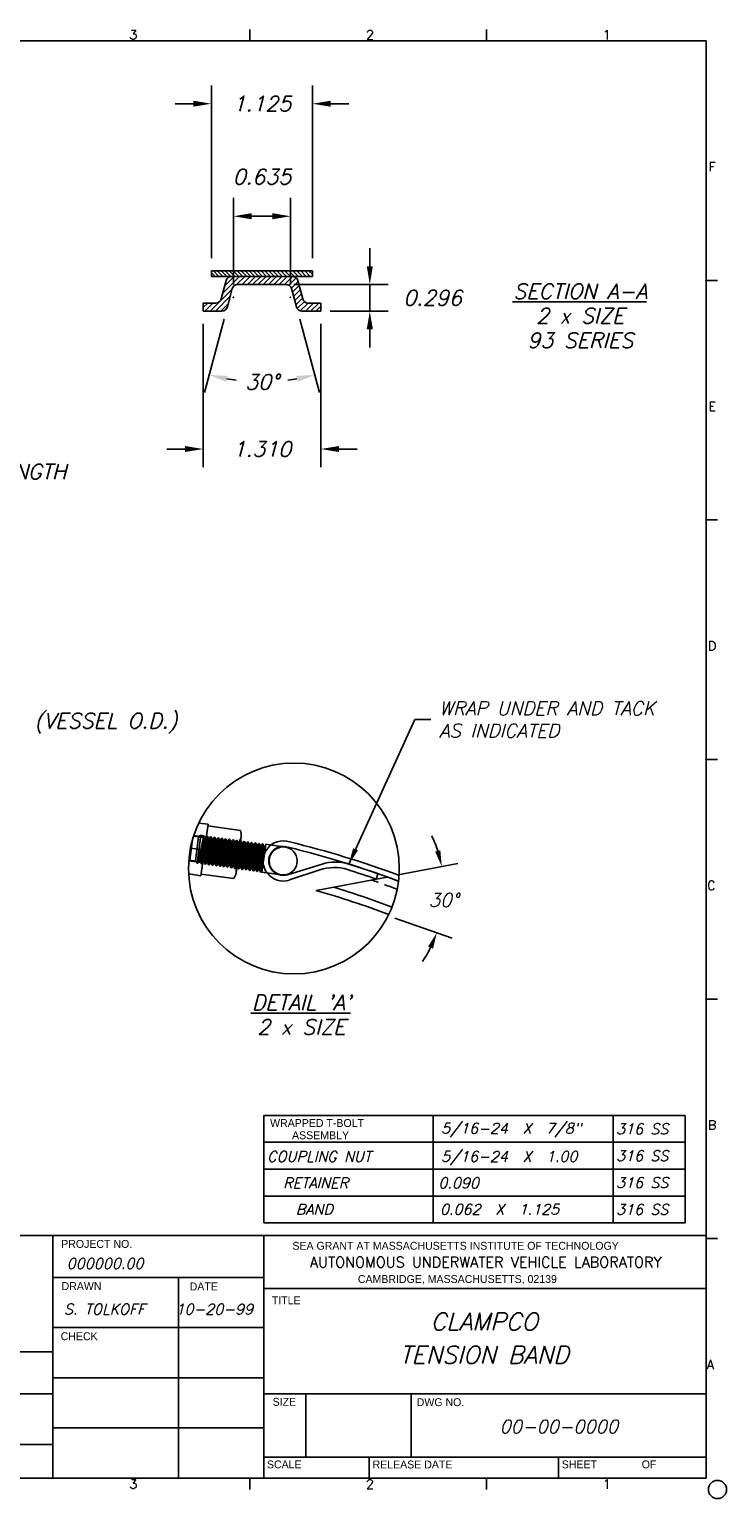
# Model space of a CAD drawing. Extents: x -18 to 24.3, y 5.1 to 38.
# Tile 6 of 6: x 8.7 to 24.3, y 5.1 to 37.8. Entities that reach past the tile are written whole.
import ezdxf
from ezdxf.enums import TextEntityAlignment as Align

# ---------------------------------------------------------------- set-up
doc = ezdxf.new("R2010")
doc.units = 0
doc.header["$LTSCALE"] = 0.6
doc.header["$MEASUREMENT"] = 0
doc.linetypes.add('CENTER', pattern=[2, 1.25, -0.25, 0.25, -0.25])
doc.linetypes.add('HIDDEN', pattern=[0.375, 0.25, -0.125])
doc.layers.get('0').update_dxf_attribs({"linetype": 'CONTINUOUS'})
doc.layers.get('DEFPOINTS').update_dxf_attribs({"linetype": 'CONTINUOUS'})
for name, color, linetype in [('CLAMPCO', 5, 'CONTINUOUS'), ('DIMEN', 1, 'CONTINUOUS'), ('HARDWARE', 4, 'CONTINUOUS'), ('HARWARE_T', 1, 'CONTINUOUS'), ('TTLBOX', 111, 'CONTINUOUS')]:
    doc.layers.add(name, color=color, linetype=linetype)
doc.styles.add('ENGR', font='Romans', dxfattribs={"oblique": 15})
doc.styles.add('ROMAND', font='Romand', dxfattribs={"height": 0.1})
doc.dimstyles.get("Standard").update_dxf_attribs({"dimtxt": 0.18, "dimasz": 0.18, "dimexe": 0.18, "dimexo": 0.0625, "dimgap": 0.09, "dimtad": 0, "dimtih": 1, "dimtoh": 1, "dimdec": 4, "dimzin": 0, "dimtxsty": 'STANDARD', "dimcen": 0.09, "dimazin": 3, "dimtfac": 1, "dimtdec": 4, "dimtofl": 0, "dimtmove": 0, "dimatfit": 3, "dimtolj": 1, "dimtzin": 0})

# ---------------------------------------------------------------- blocks, each defined once
blk = doc.blocks.new('ABORDDJ')
at = {"layer": 'TTLBOX'}
for p, q in [((-2.5, 7.875), (-2.5, 7.9375)), ((-1.2031, 7.875), (-1.2031, 7.9375)), ((0, 7.875), (-10.1875, 7.875)), ((0, 0), (0, 7.875)), ((0, 6.5625), (0.0625, 6.5625)), ((0, 5.25), (0.0625, 5.25)), ((0, 3.9375), (0.0625, 3.9375)), ((0, 2.625), (0.0625, 2.625)), ((0, 1.3125), (0.0625, 1.3125)), ((-10.1875, 0), (0, 0)), ((-2.5, 0), (-2.5, -0.0625)), ((-1.2031, 0), (-1.2031, -0.0625))]:
    blk.add_line(p, q, dxfattribs=at)
blk.add_circle((0.0625, -0.0625), 0.05, dxfattribs=at)
for p in [(-2.5, 7.875), (-1.2031, 7.875), (0, 6.5625), (0, 5.25), (0, 5.25), (0, 3.9375), (0, 3.9375), (0, 2.625), (0, 2.625)]:
    blk.add_point(p, dxfattribs=at)
at = {"layer": 'TTLBOX', "style": 'ROMAND'}
for s, p in [('3', (-3.1383, 7.8831)), ('2', (-1.8415, 7.8831)), ('1', (-0.5446, 7.8831)), ('F', (0.0334, 7.1599)), ('E', (0.0334, 5.8474)), ('D', (0.0334, 4.5349)), ('C', (0.0287, 3.2224)), ('B', (0.0334, 1.9099)), ('A', (0.0239, 0.5974)), ('3', (-3.1383, -0.0581)), ('2', (-1.8415, -0.0581)), ('1', (-0.5446, -0.0581))]:
    blk.add_text(s, height=0.05, dxfattribs=at).set_placement(p, align=Align.CENTER)
blk = doc.blocks.new('*D15')
at = {"color": 0, "linetype": 'BYBLOCK'}
for p, q in [((14.519, 28.618), (14.519, 30.54)), ((15.644, 28.618), (15.644, 30.54)), ((14.317, 30.337), (14.114, 30.337)), ((15.847, 30.337), (16.049, 30.337))]:
    blk.add_line(p, q, dxfattribs=at)
for points in [[(14.317, 30.371), (14.317, 30.304), (14.519, 30.337)], [(15.847, 30.371), (15.847, 30.304), (15.644, 30.337)]]:
    blk.add_solid(points, dxfattribs=at)
at = {"layer": 'DEFPOINTS', "color": 0, "linetype": 'BYBLOCK'}
for p in [(15.644, 30.337), (14.519, 28.478), (15.644, 28.478)]:
    blk.add_point(p, dxfattribs=at)
at = {"color": 0, "linetype": 'BYBLOCK', "insert": (15.082, 30.337), "char_height": 0.1688, "attachment_point": 5, "style": 'ENGR'}
blk.add_mtext('\\A1;1.125', dxfattribs=at)
blk = doc.blocks.new('*D16')
at = {"color": 0, "linetype": 'BYBLOCK'}
for p, q in [((14.427, 27.889), (14.427, 26.292)), ((15.737, 27.889), (15.737, 26.292)), ((14.224, 26.494), (14.022, 26.494)), ((15.939, 26.494), (16.142, 26.494))]:
    blk.add_line(p, q, dxfattribs=at)
for points in [[(14.224, 26.528), (14.224, 26.461), (14.427, 26.494)], [(15.939, 26.528), (15.939, 26.461), (15.737, 26.494)]]:
    blk.add_solid(points, dxfattribs=at)
at = {"layer": 'DEFPOINTS', "color": 0, "linetype": 'BYBLOCK'}
for p in [(14.427, 28.029), (15.737, 28.029), (15.737, 26.494)]:
    blk.add_point(p, dxfattribs=at)
at = {"color": 0, "linetype": 'BYBLOCK', "insert": (15.082, 26.494), "char_height": 0.1688, "attachment_point": 5, "style": 'ENGR'}
blk.add_mtext('\\A1;1.310', dxfattribs=at)
blk = doc.blocks.new('*D17')
at = {"color": 0, "linetype": 'BYBLOCK'}
for p, q in [((14.764, 28.324), (14.764, 29.288)), ((15.399, 28.324), (15.399, 29.288)), ((14.967, 29.085), (15.197, 29.085))]:
    blk.add_line(p, q, dxfattribs=at)
for points in [[(14.967, 29.119), (14.967, 29.051), (14.764, 29.085)], [(15.197, 29.119), (15.197, 29.051), (15.399, 29.085)]]:
    blk.add_solid(points, dxfattribs=at)
at = {"layer": 'DEFPOINTS', "color": 0, "linetype": 'BYBLOCK'}
for p in [(15.399, 29.085), (14.764, 28.183), (15.399, 28.183)]:
    blk.add_point(p, dxfattribs=at)
at = {"color": 0, "linetype": 'BYBLOCK', "insert": (15.082, 29.524), "char_height": 0.1688, "attachment_point": 5, "style": 'ENGR'}
blk.add_mtext('\\A1;0.635', dxfattribs=at)
blk = doc.blocks.new('*D18')
at = {"color": 0, "linetype": 'BYBLOCK'}
for p, q in [((16.282, 28.528), (16.282, 28.73)), ((15.438, 28.325), (16.485, 28.325)), ((16.282, 28.325), (16.282, 28.029)), ((15.839, 28.029), (16.485, 28.029)), ((16.282, 27.827), (16.282, 27.624))]:
    blk.add_line(p, q, dxfattribs=at)
for points in [[(16.248, 28.528), (16.316, 28.528), (16.282, 28.325)], [(16.248, 27.827), (16.316, 27.827), (16.282, 28.029)]]:
    blk.add_solid(points, dxfattribs=at)
at = {"layer": 'DEFPOINTS', "color": 0, "linetype": 'BYBLOCK'}
for p in [(15.297, 28.325), (15.699, 28.029), (16.282, 28.029)]:
    blk.add_point(p, dxfattribs=at)
at = {"color": 0, "linetype": 'BYBLOCK', "insert": (16.981, 28.177), "char_height": 0.1688, "attachment_point": 5, "style": 'ENGR'}
blk.add_mtext('\\A1;0.296', dxfattribs=at)
blk = doc.blocks.new('*D19')
at = {"color": 0, "linetype": 'BYBLOCK'}
for p, q in [((14.661, 27.94), (14.442, 27.123)), ((15.502, 27.94), (15.721, 27.123))]:
    blk.add_line(p, q, dxfattribs=at)
for start, end in [(260.1154, 262.6998), (277.3002, 279.8846)]:
    blk.add_arc((15.082, 29.51), 2.269, start, end, dxfattribs=at)
for points in [[(14.685, 27.242), (14.699, 27.308), (14.494, 27.319)], [(15.464, 27.308), (15.478, 27.242), (15.669, 27.319)]]:
    blk.add_solid(points, dxfattribs=at)
at = {"layer": 'DEFPOINTS', "color": 0, "linetype": 'BYBLOCK'}
for p in [(14.752, 28.279), (15.412, 28.279), (14.697, 28.076), (15.466, 28.076), (14.884, 27.25)]:
    blk.add_point(p, dxfattribs=at)
at = {"color": 0, "linetype": 'BYBLOCK', "insert": (15.082, 27.241), "char_height": 0.1688, "attachment_point": 5, "style": 'ENGR'}
blk.add_mtext('\\A1;30°', dxfattribs=at)
blk = doc.blocks.new('*D22')
at = {"color": 0, "linetype": 'BYBLOCK'}
for p, q in [((19.795, 19.684), (20.458, 19.809)), ((19.759, 19.203), (20.396, 18.981))]:
    blk.add_line(p, q, dxfattribs=at)
for start, end in [(17.9861, 25.2281), (326.2602, 333.5022)]:
    blk.add_arc((18.881, 19.51), 1.425, start, end, dxfattribs=at)
for points in [[(20.265, 19.958), (20.207, 19.943), (20.281, 19.776)], [(20.128, 18.886), (20.184, 18.863), (20.226, 19.04)]]:
    blk.add_solid(points, dxfattribs=at)
at = {"layer": 'DEFPOINTS', "color": 0, "linetype": 'BYBLOCK'}
for p in [(19.672, 19.66), (18.881, 19.51), (18.881, 19.51), (19.641, 19.244), (20.287, 19.281)]:
    blk.add_point(p, dxfattribs=at)
at = {"color": 0, "linetype": 'BYBLOCK', "insert": (20.302, 19.404), "char_height": 0.15, "attachment_point": 5, "style": 'ENGR'}
blk.add_mtext('\\A1;30°', dxfattribs=at)
blk = doc.blocks.new('CLAMP_JUNK')
at = {"layer": 'CLAMPCO'}
h = blk.add_hatch(dxfattribs=at)
h.set_pattern_fill('ANSI31', color=256, scale=0.333, style=0)
h.set_pattern_definition([(45, (-16.813227, -27.01083), (-0.02943332, 0.02943332), [])])
h.paths.add_polyline_path([(-1.393, 1.4045), (-2.0702, 1.4045, 0.3394543), (-2.1306, 1.3582), (-2.1851, 1.1549, -0.3394543), (-2.2454, 1.1085), (-2.3866, 1.1085), (-2.3866, 1.0185), (-2.1764, 1.0185, 0.3394543), (-2.116, 1.0649), (-2.0615, 1.2682, -0.3394543), (-2.0012, 1.3145), (-1.4621, 1.3145, -0.3394543), (-1.4017, 1.2682), (-1.3472, 1.0649, 0.3394543), (-1.2868, 1.0185), (-1.0766, 1.0185), (-1.0766, 1.1085), (-1.2178, 1.1085, -0.3394543), (-1.2782, 1.1549), (-1.3326, 1.3582, 0.3394543)])
h = blk.add_hatch(dxfattribs=at)
h.set_pattern_fill('ANSI31', color=256, scale=0.25, angle=90, style=0)
h.set_pattern_definition([(135, (-16.813227, -27.01083), (-0.022097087, -0.022097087), [])])
h.paths.add_polyline_path([(-1.1691, 1.467), (-2.2941, 1.467), (-2.2941, 1.4045), (-1.1691, 1.4045)])
for p, q in [((-1.1691, 1.467), (-2.2941, 1.467)), ((-2.2941, 1.467), (-2.2941, 1.4045)), ((-1.1691, 1.4045), (-2.2941, 1.4045)), ((-2.1306, 1.3582), (-2.1851, 1.1549)), ((-1.4621, 1.3145), (-2.0012, 1.3145)), ((-1.3326, 1.3582), (-1.2782, 1.1549)), ((-1.1691, 1.467), (-1.1691, 1.4045)), ((-2.0615, 1.2682), (-2.116, 1.0649)), ((-1.4017, 1.2682), (-1.3472, 1.0649)), ((-2.2454, 1.1085), (-2.3866, 1.1085)), ((-2.3866, 1.1085), (-2.3866, 1.0185)), ((-2.1764, 1.0185), (-2.3866, 1.0185)), ((-1.0766, 1.0185), (-1.2868, 1.0185)), ((-1.0766, 1.1085), (-1.2178, 1.1085)), ((-1.0766, 1.1085), (-1.0766, 1.0185))]:
    blk.add_line(p, q, dxfattribs=at)
for centre, start, end in [((-2.0702, 1.342), 90, 165), ((-2.0012, 1.252), 90, 165), ((-1.4621, 1.252), 15, 90), ((-1.393, 1.342), 15, 90), ((-2.2454, 1.171), 270, 345), ((-1.2178, 1.171), 195, 270), ((-2.1764, 1.081), 270, 345), ((-1.2868, 1.081), 195, 270)]:
    blk.add_arc(centre, 0.0625, start, end, dxfattribs=at)
at = {"layer": 'DIMEN'}
for p in [(-2.0491, 1.1722), (-1.4141, 1.1722)]:
    blk.add_point(p, dxfattribs=at)
for base, p1, p2, picture, middle in [((-1.1691, 3.3267), (-2.2941, 1.467), (-1.1691, 1.467), '*D15', (-1.7316, 3.3267)), ((-1.4141, 2.0743), (-2.0491, 1.1722), (-1.4141, 1.1722), '*D17', (-1.7316, 2.5131)), ((-1.0766, -0.5164), (-2.3866, 1.0185), (-1.0766, 1.0185), '*D16', (-1.7316, -0.5164))]:
    dim = blk.add_linear_dim(base=base, p1=p1, p2=p2, dimstyle='STANDARD', override={"dimscale": 1.125, "dimtxt": 0.15, "dimexo": 0.125, "dimdec": 3, "dimtxsty": 'ENGR'}, dxfattribs=at)
    dim.commit()
    dim.dimension.update_dxf_attribs({"geometry": picture, "text_midpoint": middle, "insert": (-16.8132, -27.0108)})
dim = blk.add_linear_dim(base=(-0.5311, 1.0185), p1=(-1.5161, 1.3145), p2=(-1.1147, 1.0185), angle=90, dimstyle='STANDARD', override={"dimscale": 1.125, "dimtxt": 0.15, "dimexo": 0.125, "dimdec": 3, "dimtxsty": 'ENGR'}, dxfattribs=at)
dim.commit()
dim.dimension.update_dxf_attribs({"geometry": '*D18', "text_midpoint": (0.1678, 1.1665), "insert": (-16.8132, -27.0108)})
dim = blk.add_angular_dim_2l(base=(-1.92936, 0.23922), line1=((-2.06152, 1.26821), (-2.11601, 1.06486)), line2=((-1.4017, 1.26821), (-1.34721, 1.06486)), dimstyle='STANDARD', override={"dimscale": 1.125, "dimtxt": 0.15, "dimexo": 0.125, "dimdec": 0, "dimtxsty": 'ENGR', "dimtdec": 0}, dxfattribs=at)
dim.commit()
dim.dimension.update_dxf_attribs({"geometry": '*D19', "text_midpoint": (-1.73161, 0.23059), "insert": (-16.81323, -27.01083)})
blk = doc.blocks.new('CLAM_JUNK')
at = {"layer": 'CLAMPCO'}
for p, q in [((-2.063, 2.151), (-1.678, 2.27)), ((-2.039, 2.093), (-1.704, 2.206)), ((-0.954, 2.126), (-1.745, 1.976)), ((-1.055, 2.162), (-1.076, 2.103))]:
    blk.add_line(p, q, dxfattribs=at)
for centre, radius, start, end in [((-2.11, 2.305), 0.224, 71.1063, 288.5971), ((-2.11, 2.305), 0.161, 70.1523, 287.2441), ((-4.497, -7.691), 10.438, 76.669, 76.6863), ((-4.497, -7.691), 10.438, 69.4071, 76.4711), ((-4.497, -7.691), 10.5, 69.5001, 76.4538), ((-1.53, 1.793), 0.5, 72.625, 107.2441), ((-1.544, 1.732), 0.5, 72.5994, 108.5971), ((-4.497, -7.691), 10.375, 70.7442, 72.5994), ((-4.497, -7.691), 10.438, 69.4071, 72.625), ((-4.497, -7.691), 10.052, 69.2465, 74.1114), ((-4.497, -7.691), 10.142, 69.2202, 73.1147)]:
    blk.add_arc(centre, radius, start, end, dxfattribs=at)
at = {"layer": 'CLAMPCO', "linetype": 'HIDDEN'}
blk.add_arc((-4.497, -7.691), 10.348, 69.3064, 71.009, dxfattribs=at)
at = {"layer": 'DIMEN'}
blk.add_circle((-1.991, 2.221), 1.173, dxfattribs=at)
at = {"layer": 'HARDWARE'}
for p, q in [((-2.947, 2.713), (-3.049, 2.727)), ((-2.947, 2.713), (-3.027, 2.141)), ((-2.605, 2.51), (-3.107, 2.58)), ((-2.967, 2.57), (-3.104, 2.589)), ((-2.577, 2.575), (-2.634, 2.173)), ((-2.643, 2.242), (-3.16, 2.315)), ((-3.007, 2.284), (-3.16, 2.306)), ((-3.027, 2.141), (-3.162, 2.16))]:
    blk.add_line(p, q, dxfattribs=at)
for points in [[(-2.949, 2.695), (-2.587, 2.644)], [(-2.662, 2.108), (-3.024, 2.159)]]:
    blk.add_lwpolyline(points, dxfattribs=at)
for centre, radius, start, end in [((-2.708, 2.593), 0.131, 321.0539, 23.0137), ((-3.098, 2.443), 0.498, 336.2555, 7.812), ((-2.764, 2.191), 0.131, 321.0539, 23.0137)]:
    blk.add_arc(centre, radius, start, end, dxfattribs=at)
at = {"layer": 'HARWARE_T'}
for p, q in [((-3.118, 2.543), (-3.15, 2.315)), ((-3.051, 2.572), (-3.088, 2.307)), ((-3.026, 2.591), (-3.069, 2.281)), ((-2.995, 2.586), (-3.059, 2.28)), ((-3.026, 2.591), (-3.051, 2.572)), ((-3.043, 2.3), (-2.985, 2.562)), ((-2.975, 2.561), (-3.032, 2.299)), ((-3.015, 2.589), (-3.026, 2.591)), ((-2.959, 2.581), (-3.023, 2.275)), ((-3.017, 2.274), (-2.954, 2.581)), ((-2.995, 2.586), (-3.015, 2.589)), ((-3.001, 2.295), (-2.944, 2.557)), ((-2.985, 2.562), (-2.995, 2.586)), ((-2.933, 2.555), (-2.991, 2.293)), ((-2.985, 2.562), (-2.975, 2.561)), ((-2.917, 2.576), (-2.981, 2.269)), ((-2.976, 2.268), (-2.912, 2.575)), ((-2.975, 2.561), (-2.959, 2.581)), ((-2.96, 2.289), (-2.903, 2.551)), ((-2.959, 2.581), (-2.954, 2.581)), ((-2.944, 2.557), (-2.954, 2.581)), ((-2.892, 2.549), (-2.95, 2.287)), ((-2.944, 2.557), (-2.933, 2.555)), ((-2.876, 2.57), (-2.94, 2.263)), ((-2.935, 2.263), (-2.871, 2.569)), ((-2.933, 2.555), (-2.917, 2.576)), ((-2.919, 2.283), (-2.861, 2.545)), ((-2.917, 2.576), (-2.912, 2.575)), ((-2.903, 2.551), (-2.912, 2.575)), ((-2.851, 2.544), (-2.909, 2.282)), ((-2.903, 2.551), (-2.892, 2.549)), ((-2.835, 2.564), (-2.899, 2.257)), ((-2.894, 2.257), (-2.83, 2.563)), ((-2.892, 2.549), (-2.876, 2.57)), ((-2.878, 2.277), (-2.82, 2.539)), ((-2.876, 2.57), (-2.871, 2.569)), ((-2.861, 2.545), (-2.871, 2.569)), ((-2.81, 2.538), (-2.867, 2.276)), ((-2.861, 2.545), (-2.851, 2.544)), ((-2.794, 2.558), (-2.858, 2.252)), ((-2.852, 2.251), (-2.788, 2.558)), ((-2.851, 2.544), (-2.835, 2.564)), ((-2.836, 2.272), (-2.779, 2.533)), ((-2.835, 2.564), (-2.83, 2.563)), ((-2.82, 2.539), (-2.83, 2.563)), ((-2.768, 2.532), (-2.826, 2.27)), ((-2.82, 2.539), (-2.81, 2.538)), ((-2.752, 2.553), (-2.816, 2.246)), ((-2.811, 2.245), (-2.747, 2.552)), ((-2.81, 2.538), (-2.794, 2.558)), ((-2.795, 2.266), (-2.737, 2.528)), ((-2.794, 2.558), (-2.788, 2.558)), ((-2.779, 2.533), (-2.788, 2.558)), ((-2.727, 2.526), (-2.785, 2.264)), ((-2.779, 2.533), (-2.768, 2.532)), ((-2.711, 2.547), (-2.775, 2.24)), ((-2.77, 2.239), (-2.706, 2.546)), ((-2.768, 2.532), (-2.752, 2.553)), ((-2.754, 2.26), (-2.696, 2.522)), ((-2.752, 2.553), (-2.747, 2.552)), ((-2.737, 2.528), (-2.747, 2.552)), ((-2.686, 2.52), (-2.744, 2.259)), ((-2.737, 2.528), (-2.727, 2.526)), ((-2.67, 2.541), (-2.734, 2.234)), ((-2.729, 2.234), (-2.665, 2.54)), ((-2.727, 2.526), (-2.711, 2.547)), ((-2.713, 2.254), (-2.655, 2.516)), ((-2.711, 2.547), (-2.706, 2.546)), ((-2.696, 2.522), (-2.706, 2.546)), ((-2.645, 2.515), (-2.702, 2.253)), ((-2.696, 2.522), (-2.686, 2.52)), ((-2.629, 2.535), (-2.692, 2.229)), ((-2.687, 2.228), (-2.623, 2.534)), ((-2.686, 2.52), (-2.67, 2.541)), ((-2.671, 2.248), (-2.614, 2.51)), ((-2.67, 2.541), (-2.665, 2.54)), ((-2.655, 2.516), (-2.665, 2.54)), ((-2.603, 2.509), (-2.661, 2.247)), ((-2.655, 2.516), (-2.645, 2.515)), ((-2.587, 2.529), (-2.651, 2.223)), ((-2.646, 2.222), (-2.582, 2.529)), ((-2.645, 2.515), (-2.629, 2.535)), ((-2.63, 2.243), (-2.572, 2.505)), ((-2.629, 2.535), (-2.623, 2.534)), ((-2.614, 2.51), (-2.623, 2.534)), ((-2.562, 2.503), (-2.62, 2.241)), ((-2.614, 2.51), (-2.603, 2.509)), ((-2.546, 2.524), (-2.61, 2.217)), ((-2.605, 2.216), (-2.541, 2.523)), ((-2.603, 2.509), (-2.587, 2.529)), ((-2.589, 2.237), (-2.531, 2.499)), ((-2.587, 2.529), (-2.582, 2.529)), ((-2.572, 2.505), (-2.582, 2.529)), ((-2.521, 2.497), (-2.578, 2.235)), ((-2.572, 2.505), (-2.562, 2.503)), ((-2.505, 2.518), (-2.569, 2.211)), ((-2.564, 2.211), (-2.5, 2.517)), ((-2.562, 2.503), (-2.546, 2.524)), ((-2.548, 2.231), (-2.49, 2.493)), ((-2.546, 2.524), (-2.541, 2.523)), ((-2.531, 2.499), (-2.541, 2.523)), ((-2.48, 2.492), (-2.537, 2.23)), ((-2.531, 2.499), (-2.521, 2.497)), ((-2.463, 2.512), (-2.527, 2.206)), ((-2.522, 2.205), (-2.458, 2.511)), ((-2.521, 2.497), (-2.505, 2.518)), ((-2.506, 2.225), (-2.449, 2.487)), ((-2.505, 2.518), (-2.5, 2.517)), ((-2.49, 2.493), (-2.5, 2.517)), ((-2.438, 2.486), (-2.496, 2.224)), ((-2.49, 2.493), (-2.48, 2.492)), ((-2.422, 2.506), (-2.486, 2.2)), ((-2.481, 2.199), (-2.417, 2.506)), ((-2.48, 2.492), (-2.463, 2.512)), ((-2.465, 2.22), (-2.407, 2.481)), ((-2.463, 2.512), (-2.458, 2.511)), ((-2.449, 2.487), (-2.458, 2.511)), ((-2.397, 2.48), (-2.455, 2.218)), ((-2.449, 2.487), (-2.438, 2.486)), ((-2.381, 2.501), (-2.445, 2.194)), ((-2.44, 2.193), (-2.376, 2.5)), ((-2.438, 2.486), (-2.422, 2.506)), ((-2.424, 2.214), (-2.366, 2.476)), ((-2.422, 2.506), (-2.417, 2.506)), ((-2.407, 2.481), (-2.417, 2.506)), ((-2.356, 2.474), (-2.413, 2.212)), ((-2.407, 2.481), (-2.397, 2.48)), ((-2.34, 2.495), (-2.404, 2.188)), ((-2.399, 2.187), (-2.335, 2.494)), ((-2.397, 2.48), (-2.381, 2.501)), ((-2.382, 2.208), (-2.325, 2.47)), ((-2.381, 2.501), (-2.376, 2.5)), ((-2.366, 2.476), (-2.376, 2.5)), ((-2.314, 2.468), (-2.372, 2.207)), ((-2.366, 2.476), (-2.356, 2.474)), ((-2.356, 2.474), (-2.34, 2.495)), ((-2.349, 2.18), (-2.305, 2.49)), ((-2.34, 2.495), (-2.335, 2.494)), ((-2.325, 2.47), (-2.335, 2.494)), ((-2.325, 2.47), (-2.314, 2.468)), ((-2.314, 2.468), (-2.307, 2.478)), ((-2.305, 2.49), (-2.089, 2.46)), ((-3.16, 2.308), (-3.15, 2.315)), ((-3.069, 2.281), (-3.088, 2.307)), ((-3.043, 2.3), (-3.059, 2.28)), ((-3.032, 2.299), (-3.043, 2.3)), ((-3.032, 2.299), (-3.023, 2.275)), ((-3.001, 2.295), (-3.017, 2.274)), ((-2.991, 2.293), (-3.001, 2.295)), ((-2.991, 2.293), (-2.981, 2.269)), ((-2.32, 2.387), (-2.362, 2.182)), ((-2.357, 2.182), (-2.33, 2.31)), ((-3.059, 2.28), (-3.069, 2.281)), ((-3.017, 2.274), (-3.023, 2.275)), ((-2.976, 2.268), (-2.981, 2.269)), ((-2.96, 2.289), (-2.976, 2.268)), ((-2.95, 2.287), (-2.96, 2.289)), ((-2.95, 2.287), (-2.94, 2.263)), ((-2.935, 2.263), (-2.94, 2.263)), ((-2.919, 2.283), (-2.935, 2.263)), ((-2.909, 2.282), (-2.919, 2.283)), ((-2.909, 2.282), (-2.899, 2.257)), ((-2.894, 2.257), (-2.899, 2.257)), ((-2.878, 2.277), (-2.894, 2.257)), ((-2.867, 2.276), (-2.878, 2.277)), ((-2.867, 2.276), (-2.858, 2.252)), ((-2.852, 2.251), (-2.858, 2.252)), ((-2.836, 2.272), (-2.852, 2.251)), ((-2.826, 2.27), (-2.836, 2.272)), ((-2.826, 2.27), (-2.816, 2.246)), ((-2.811, 2.245), (-2.816, 2.246)), ((-2.795, 2.266), (-2.811, 2.245)), ((-2.785, 2.264), (-2.795, 2.266)), ((-2.785, 2.264), (-2.775, 2.24)), ((-2.77, 2.239), (-2.775, 2.24)), ((-2.754, 2.26), (-2.77, 2.239)), ((-2.744, 2.259), (-2.754, 2.26)), ((-2.744, 2.259), (-2.734, 2.234)), ((-2.729, 2.234), (-2.734, 2.234)), ((-2.713, 2.254), (-2.729, 2.234)), ((-2.702, 2.253), (-2.713, 2.254)), ((-2.702, 2.253), (-2.692, 2.229)), ((-2.687, 2.228), (-2.692, 2.229)), ((-2.671, 2.248), (-2.687, 2.228)), ((-2.661, 2.247), (-2.671, 2.248)), ((-2.661, 2.247), (-2.651, 2.223)), ((-2.646, 2.222), (-2.651, 2.223)), ((-2.63, 2.243), (-2.646, 2.222)), ((-2.62, 2.241), (-2.63, 2.243)), ((-2.62, 2.241), (-2.61, 2.217)), ((-2.605, 2.216), (-2.61, 2.217)), ((-2.589, 2.237), (-2.605, 2.216)), ((-2.578, 2.235), (-2.589, 2.237)), ((-2.578, 2.235), (-2.569, 2.211)), ((-2.564, 2.211), (-2.569, 2.211)), ((-2.548, 2.231), (-2.564, 2.211)), ((-2.537, 2.23), (-2.548, 2.231)), ((-2.537, 2.23), (-2.527, 2.206)), ((-2.522, 2.205), (-2.527, 2.206)), ((-2.506, 2.225), (-2.522, 2.205)), ((-2.496, 2.224), (-2.506, 2.225)), ((-2.496, 2.224), (-2.486, 2.2)), ((-2.481, 2.199), (-2.486, 2.2)), ((-2.465, 2.22), (-2.481, 2.199)), ((-2.455, 2.218), (-2.465, 2.22)), ((-2.455, 2.218), (-2.445, 2.194)), ((-2.44, 2.193), (-2.445, 2.194)), ((-2.424, 2.214), (-2.44, 2.193)), ((-2.413, 2.212), (-2.424, 2.214)), ((-2.413, 2.212), (-2.404, 2.188)), ((-2.399, 2.187), (-2.404, 2.188)), ((-2.382, 2.208), (-2.399, 2.187)), ((-2.372, 2.207), (-2.382, 2.208)), ((-2.372, 2.207), (-2.362, 2.182)), ((-2.357, 2.182), (-2.362, 2.182)), ((-2.347, 2.195), (-2.357, 2.182)), ((-2.349, 2.18), (-2.132, 2.15))]:
    blk.add_line(p, q, dxfattribs=at)
at = {"layer": 'HARWARE_T', "linetype": 'CENTER'}
blk.add_line((-3.141, 2.449), (-2.866, 2.411), dxfattribs=at)
at = {"layer": 'HARWARE_T'}
blk.add_circle((-2.11, 2.305), 0.156, dxfattribs=at)
at = {"layer": 'DIMEN', "insert": (-0.376, 3.879), "char_height": 0.15, "attachment_point": 4, "style": 'ENGR'}
blk.add_mtext('\\A1;WRAP UNDER AND TACK\\PAS INDICATED', dxfattribs=at)
at = {"layer": 'DIMEN'}
dim = blk.add_angular_dim_2l(base=(-0.339, 1.747), line1=((-1.7455, 1.9762), (-0.9849, 1.7105)), line2=((-0.954, 2.1264), (-1.7455, 1.9762)), dimstyle='STANDARD', override={"dimtxt": 0.15, "dimexo": 0.125, "dimdec": 0, "dimtxsty": 'ENGR', "dimcen": -0.09, "dimtdec": 0}, dxfattribs=at)
dim.commit()
dim.dimension.update_dxf_attribs({"geometry": '*D22', "text_midpoint": (-0.3244, 1.8704), "insert": (-20.6262, -17.5339)})
at = {"layer": 'DIMEN', "annotation_type": 0, "has_hookline": 1, "hookline_direction": 0, "text_width": 2.747}
blk.add_leader([(-1.38, 2.27), (-0.646, 3.879), (-0.466, 3.879)], dimstyle='STANDARD', override={"dimtxt": 0.15, "dimexo": 0.125, "dimdec": 3, "dimtxsty": 'ENGR', "dimcen": -0.09}, dxfattribs=at)

msp = doc.modelspace()

# ---------------------------------------------------------------- linework, layer by layer
at = {"layer": 'TTLBOX'}
for p, q in [((13.946, 13.662), (13.946, 11.269)), ((13.946, 13.662), (23.325, 13.662)), ((17.718, 13.662), (17.718, 11.269)), ((21.727, 13.662), (21.727, 11.269)), ((23.325, 13.662), (23.325, 11.269)), ((13.946, 13.064), (23.325, 13.064)), ((13.946, 12.466), (23.325, 12.466)), ((13.946, 11.867), (23.325, 11.867)), ((23.325, 11.269), (13.946, 11.269)), ((4.097, 10.992), (23.794, 10.992)), ((9.256, 10.992), (9.256, 5.589)), ((13.946, 10.992), (13.946, 5.589)), ((23.794, 10.992), (23.794, 5.589)), ((9.256, 10.054), (13.946, 10.054)), ((12.048, 10.054), (12.048, 5.589)), ((13.946, 9.81), (23.794, 9.81)), ((9.256, 8.938), (13.946, 8.938)), ((4.097, 8.403), (9.256, 8.403)), ((9.256, 7.822), (13.946, 7.822)), ((4.097, 7.465), (9.256, 7.465)), ((13.946, 7.465), (23.794, 7.465)), ((14.884, 7.465), (14.884, 6.058)), ((17.229, 7.465), (17.229, 6.058)), ((9.256, 6.706), (13.946, 6.706)), ((4.097, 6.34), (9.256, 6.34)), ((13.946, 6.058), (23.794, 6.058)), ((16.291, 6.058), (16.291, 5.589)), ((20.511, 6.058), (20.511, 5.589)), ((4.097, 5.589), (23.794, 5.589))]:
    msp.add_line(p, q, dxfattribs=at)

# ---------------------------------------------------------------- block references
at = {"layer": 'DIMEN', "xscale": 2, "yscale": 2, "zscale": 2}
for name, p in [('CLAMP_JUNK', (17.371, 29.528)), ('CLAM_JUNK', (18.601, 14.716))]:
    msp.add_blockref(name, p, dxfattribs=at)
at = {"layer": 'TTLBOX', "xscale": 4.0625, "yscale": 4.0625, "zscale": 4.0625}
msp.add_blockref('ABORDDJ', (23.794, 5.589), dxfattribs=at)

# ---------------------------------------------------------------- texts
at = {"layer": 'DIMEN', "style": 'ENGR', "oblique": 15}
for s, p in [('%%uSECTION A-A', (20.994, 31.838)), ('2 x SIZE', (20.994, 31.292)), ('93 SERIES', (20.994, 30.746)), ("%%uDETAIL 'A'", (14.787, 16.007)), ('2 x SIZE', (14.787, 15.461))]:
    msp.add_text(s, height=0.3375, dxfattribs=at).set_placement(p, align=Align.CENTER)
msp.add_text('(VESSEL O.D.)', height=0.3375, dxfattribs=at).set_placement((8.844, 22.277))
at = {"layer": 'DIMEN', "insert": (5.068, 28.274), "char_height": 0.3375, "attachment_point": 4, "style": 'ENGR'}
msp.add_mtext('\\A1;28-1/16"\\PDEVELOPED LENGTH', dxfattribs=at)
at = {"layer": 'TTLBOX'}
for s, height, p in [('WRAPPED T-BOLT', 0.17587, (14.089, 13.405)), ('ASSEMBLY', 0.1759, (14.578, 13.132)), ('PROJECT NO.', 0.17587, (9.439, 10.714)), ('SEA GRANT AT MASSACHUSETTS INSTITUTE OF TECHNOLOGY', 0.17587, (14.586, 10.672)), ('DRAWN', 0.1759, (9.447, 9.775)), ('CAMBRIDGE, MASSACHUSETTS, 02139', 0.17587, (16.043, 9.932)), ('TITLE', 0.1759, (14.127, 9.457)), ('CHECK', 0.1759, (9.427, 8.659)), ('DWG NO.', 0.1759, (17.353, 7.191)), ('SCALE', 0.1759, (14.018, 5.806)), ('RELEASE DATE', 0.17587, (16.37, 5.804)), ('SHEET', 0.1759, (20.581, 5.807)), ('OF', 0.1759, (22.361, 5.807))]:
    msp.add_text(s, height=height, dxfattribs=at).set_placement(p)
at = {"layer": 'TTLBOX', "style": 'ENGR', "oblique": 15}
for s, height, p in [('5/16-24  X  7/8"', 0.23449, (17.895, 13.257)), ('316 SS', 0.2345, (21.789, 13.244)), ('COUPLING NUT', 0.23449, (14.023, 12.631)), ('5/16-24  X  1.00', 0.23449, (17.895, 12.631)), ('316 SS', 0.2345, (21.789, 12.646)), ('RETAINER', 0.2345, (14.378, 12.042)), ('0.090', 0.2345, (17.835, 12.042)), ('316 SS', 0.2345, (21.789, 12.048)), ('BAND', 0.2345, (14.66, 11.453)), ('0.062  X  1.125', 0.23449, (17.871, 11.453)), ('316 SS', 0.2345, (21.789, 11.45)), ('000000.00', 0.2345, (9.561, 10.25)), ('S. TOLKOFF', 0.2345, (9.5, 9.231)), ('10-20-99', 0.2345, (11.982, 9.231))]:
    msp.add_text(s, height=height, dxfattribs=at).set_placement(p)
at = {"layer": 'TTLBOX', "style": 'ROMAND'}
msp.add_text('AUTONOMOUS UNDERWATER VEHICLE LABORATORY', height=0.23449, dxfattribs=at).set_placement((18.889, 10.278), align=Align.CENTER)
at = {"layer": 'TTLBOX'}
for s, p in [('DATE', (12.613, 9.767)), ('SIZE', (14.407, 7.199))]:
    msp.add_text(s, height=0.1759, dxfattribs=at).set_placement(p, align=Align.CENTER)
at = {"layer": 'TTLBOX', "style": 'ENGR', "oblique": 15}
for s, height, p in [('CLAMPCO', 0.3869, (18.856, 8.88)), ('TENSION BAND', 0.3869, (18.856, 8.14)), ('00-00-0000', 0.2902, (20.517, 6.592))]:
    msp.add_text(s, height=height, dxfattribs=at).set_placement(p, align=Align.CENTER)

# ---------------------------------------------------------------- leaders
at = {"layer": 'DIMEN', "annotation_type": 0, "has_hookline": 1, "hookline_direction": 0, "text_width": 5.024}
msp.add_leader([(3.569, 26.747), (4.46, 28.274), (4.865, 28.274)], dimstyle='STANDARD', override={"dimscale": 2.25, "dimtxt": 0.15, "dimexo": 0.125, "dimdec": 3, "dimtxsty": 'ENGR', "dimcen": -0.09}, dxfattribs=at)

doc.saveas('drawing.dxf')
